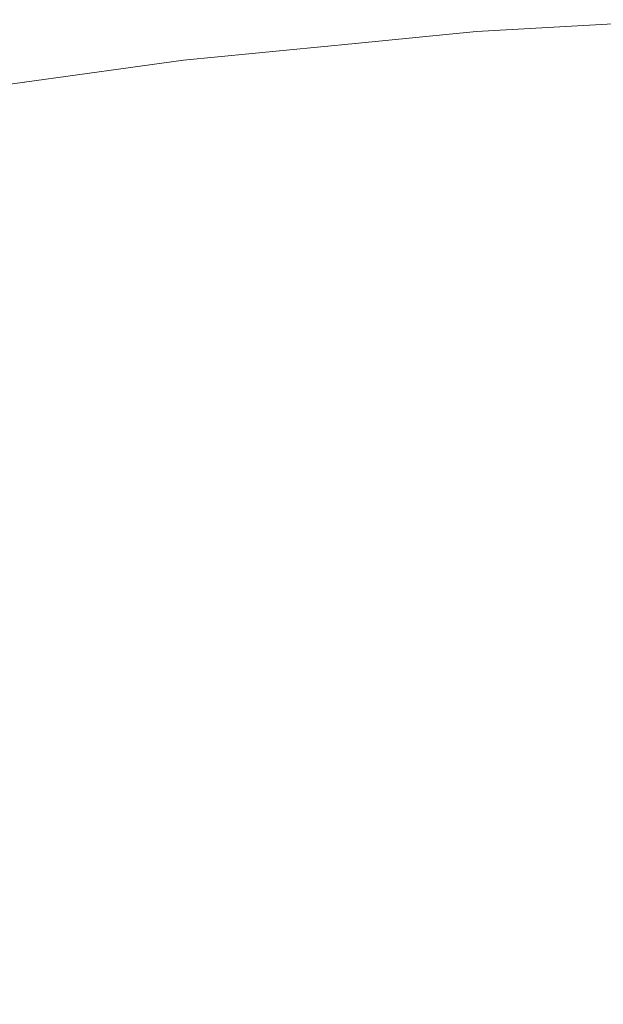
# Model space of a CAD drawing. Header units: centimetres. Extents: x -35.1 to 36.2, y 3.4 to 5.2.
# Tile 87 of 256: x -34.9777 to -34.9633, y 5.1755 to 5.2. Entities that reach past the tile are written whole.
import ezdxf

# ---------------------------------------------------------------- set-up
doc = ezdxf.new("R2010")
doc.units = ezdxf.units.CM
doc.header["$LTSCALE"] = 2.54
doc.layers.add('Lucido design-1', color=7, linetype='Continuous')

# ---------------------------------------------------------------- blocks, each defined once
blk = doc.blocks.new('Gruppo-4-1')
at = {"color": 7, "linetype": 'Continuous', "lineweight": 9}
for points, invisible_edges in [([(-34.965274, 5.199725, -1872.31239), (-34.961115, 5.199968, -1872.31239), (-34.961117, 5.199986, -1872.315514), (-34.966409, 5.199691, -1872.315514)], 11), ([(-34.961117, 5.199986, -1872.915514), (-34.966409, 5.199691, -1872.915514), (-34.966409, 5.199691, -1872.315514), (-34.961117, 5.199986, -1872.315514)], 10), ([(-34.965274, 5.199725, -1872.918638), (-34.966409, 5.199691, -1872.915514), (-34.961117, 5.199986, -1872.915514), (-34.961115, 5.199968, -1872.918638)], 13), ([(-34.965255, 5.199579, -1872.30927), (-34.961103, 5.199822, -1872.30927), (-34.961115, 5.199968, -1872.31239), (-34.965274, 5.199725, -1872.31239)], 15), ([(-34.961115, 5.199968, -1872.918638), (-34.961103, 5.199822, -1872.921758), (-34.965255, 5.199579, -1872.921758), (-34.965274, 5.199725, -1872.918638)], 15), ([(-34.965225, 5.199337, -1872.30616), (-34.961082, 5.199579, -1872.30616), (-34.961103, 5.199822, -1872.30927), (-34.965255, 5.199579, -1872.30927)], 15), ([(-34.965225, 5.199337, -1872.924868), (-34.965255, 5.199579, -1872.921758), (-34.961103, 5.199822, -1872.921758), (-34.961082, 5.199579, -1872.924868)], 15), ([(-34.966409, 5.199691, -1872.315514), (-34.969419, 5.199397, -1872.315514), (-34.969414, 5.199385, -1872.31239)], 10), ([(-34.969419, 5.199397, -1872.315514), (-34.966409, 5.199691, -1872.315514), (-34.966409, 5.199691, -1872.915514), (-34.969419, 5.199397, -1872.915514)], 10), ([(-34.969414, 5.199385, -1872.918638), (-34.969419, 5.199397, -1872.915514), (-34.966409, 5.199691, -1872.915514)], 9), ([(-34.969414, 5.199385, -1872.31239), (-34.965274, 5.199725, -1872.31239), (-34.966409, 5.199691, -1872.315514)], 11), ([(-34.965274, 5.199725, -1872.31239), (-34.969414, 5.199385, -1872.31239), (-34.96939, 5.19924, -1872.30927), (-34.965255, 5.199579, -1872.30927)], 15), ([(-34.966409, 5.199691, -1872.915514), (-34.965274, 5.199725, -1872.918638), (-34.969414, 5.199385, -1872.918638)], 11), ([(-34.965274, 5.199725, -1872.918638), (-34.965255, 5.199579, -1872.921758), (-34.96939, 5.19924, -1872.921758), (-34.969414, 5.199385, -1872.918638)], 15), ([(-34.965255, 5.199579, -1872.30927), (-34.96939, 5.19924, -1872.30927), (-34.96935, 5.198999, -1872.30616), (-34.965225, 5.199337, -1872.30616)], 15), ([(-34.96935, 5.198999, -1872.924868), (-34.96939, 5.19924, -1872.921758), (-34.965255, 5.199579, -1872.921758), (-34.965225, 5.199337, -1872.924868)], 15), ([(-34.965182, 5.198999, -1872.303063), (-34.961054, 5.19924, -1872.303063), (-34.961082, 5.199579, -1872.30616), (-34.965225, 5.199337, -1872.30616)], 15), ([(-34.961082, 5.199579, -1872.924868), (-34.961054, 5.19924, -1872.927965), (-34.965182, 5.198999, -1872.927965), (-34.965225, 5.199337, -1872.924868)], 15), ([(-34.969419, 5.199397, -1872.315514), (-34.973684, 5.198982, -1872.315514), (-34.973531, 5.19895, -1872.31239)], 10), ([(-34.969419, 5.199397, -1872.915514), (-34.973684, 5.198982, -1872.915514), (-34.973684, 5.198982, -1872.315514), (-34.969419, 5.199397, -1872.315514)], 10), ([(-34.973531, 5.19895, -1872.918638), (-34.973684, 5.198982, -1872.915514), (-34.969419, 5.199397, -1872.915514)], 9), ([(-34.973531, 5.19895, -1872.31239), (-34.969414, 5.199385, -1872.31239), (-34.969419, 5.199397, -1872.315514)], 11), ([(-34.969419, 5.199397, -1872.915514), (-34.969414, 5.199385, -1872.918638), (-34.973531, 5.19895, -1872.918638)], 11), ([(-34.973501, 5.198806, -1872.30927), (-34.96939, 5.19924, -1872.30927), (-34.969414, 5.199385, -1872.31239), (-34.973531, 5.19895, -1872.31239)], 15), ([(-34.969414, 5.199385, -1872.918638), (-34.96939, 5.19924, -1872.921758), (-34.973501, 5.198806, -1872.921758), (-34.973531, 5.19895, -1872.918638)], 15), ([(-34.965225, 5.199337, -1872.30616), (-34.96935, 5.198999, -1872.30616), (-34.969293, 5.198662, -1872.303063), (-34.965182, 5.198999, -1872.303063)], 15), ([(-34.965225, 5.199337, -1872.924868), (-34.965182, 5.198999, -1872.927965), (-34.969293, 5.198662, -1872.927965), (-34.96935, 5.198999, -1872.924868)], 15), ([(-34.97345, 5.198566, -1872.30616), (-34.96935, 5.198999, -1872.30616), (-34.96939, 5.19924, -1872.30927), (-34.973501, 5.198806, -1872.30927)], 15), ([(-34.97345, 5.198566, -1872.924868), (-34.973501, 5.198806, -1872.921758), (-34.96939, 5.19924, -1872.921758), (-34.96935, 5.198999, -1872.924868)], 15), ([(-34.965128, 5.198566, -1872.299984), (-34.961017, 5.198806, -1872.299984), (-34.961054, 5.19924, -1872.303063), (-34.965182, 5.198999, -1872.303063)], 15), ([(-34.965128, 5.198566, -1872.931044), (-34.965182, 5.198999, -1872.927965), (-34.961054, 5.19924, -1872.927965), (-34.961017, 5.198806, -1872.931044)], 15), ([(-34.973684, 5.198982, -1872.315514), (-34.977625, 5.198433, -1872.315514), (-34.977618, 5.198422, -1872.31239)], 10), ([(-34.977625, 5.198433, -1872.315514), (-34.973684, 5.198982, -1872.315514), (-34.973684, 5.198982, -1872.915514), (-34.977625, 5.198433, -1872.915514)], 10), ([(-34.977618, 5.198422, -1872.918638), (-34.977625, 5.198433, -1872.915514), (-34.973684, 5.198982, -1872.915514)], 9), ([(-34.977618, 5.198422, -1872.31239), (-34.973531, 5.19895, -1872.31239), (-34.973684, 5.198982, -1872.315514)], 11), ([(-34.973684, 5.198982, -1872.915514), (-34.973531, 5.19895, -1872.918638), (-34.977618, 5.198422, -1872.918638)], 11), ([(-34.973531, 5.19895, -1872.31239), (-34.977618, 5.198422, -1872.31239), (-34.977581, 5.198278, -1872.30927), (-34.973501, 5.198806, -1872.30927)], 15), ([(-34.973531, 5.19895, -1872.918638), (-34.973501, 5.198806, -1872.921758), (-34.977581, 5.198278, -1872.921758), (-34.977618, 5.198422, -1872.918638)], 15), ([(-34.97338, 5.19823, -1872.303063), (-34.969293, 5.198662, -1872.303063), (-34.96935, 5.198999, -1872.30616), (-34.97345, 5.198566, -1872.30616)], 15), ([(-34.96935, 5.198999, -1872.924868), (-34.969293, 5.198662, -1872.927965), (-34.97338, 5.19823, -1872.927965), (-34.97345, 5.198566, -1872.924868)], 15), ([(-34.965182, 5.198999, -1872.303063), (-34.969293, 5.198662, -1872.303063), (-34.969221, 5.19823, -1872.299984), (-34.965128, 5.198566, -1872.299984)], 15), ([(-34.969221, 5.19823, -1872.931044), (-34.969293, 5.198662, -1872.927965), (-34.965182, 5.198999, -1872.927965), (-34.965128, 5.198566, -1872.931044)], 15), ([(-34.973501, 5.198806, -1872.30927), (-34.977581, 5.198278, -1872.30927), (-34.977521, 5.198039, -1872.30616), (-34.97345, 5.198566, -1872.30616)], 15), ([(-34.977521, 5.198039, -1872.924868), (-34.977581, 5.198278, -1872.921758), (-34.973501, 5.198806, -1872.921758), (-34.97345, 5.198566, -1872.924868)], 15), ([(-34.973289, 5.1978, -1872.299984), (-34.969221, 5.19823, -1872.299984), (-34.969293, 5.198662, -1872.303063), (-34.97338, 5.19823, -1872.303063)], 15), ([(-34.973289, 5.1978, -1872.931044), (-34.97338, 5.19823, -1872.927965), (-34.969293, 5.198662, -1872.927965), (-34.969221, 5.19823, -1872.931044)], 15), ([(-34.965062, 5.198039, -1872.296927), (-34.960973, 5.198278, -1872.296927), (-34.961017, 5.198806, -1872.299984), (-34.965128, 5.198566, -1872.299984)], 15), ([(-34.961017, 5.198806, -1872.931044), (-34.960973, 5.198278, -1872.934101), (-34.965062, 5.198039, -1872.934101), (-34.965128, 5.198566, -1872.931044)], 15), ([(-34.981626, 5.197657, -1872.30927), (-34.977581, 5.198278, -1872.30927), (-34.977618, 5.198422, -1872.31239), (-34.981669, 5.1978, -1872.31239)], 15), ([(-34.980836, 5.197986, -1872.315514), (-34.981669, 5.1978, -1872.31239), (-34.977618, 5.198422, -1872.31239)], 11), ([(-34.977618, 5.198422, -1872.918638), (-34.981669, 5.1978, -1872.918638), (-34.980836, 5.197986, -1872.915514)], 11), ([(-34.977618, 5.198422, -1872.918638), (-34.977581, 5.198278, -1872.921758), (-34.981626, 5.197657, -1872.921758), (-34.981669, 5.1978, -1872.918638)], 15), ([(-34.977618, 5.198422, -1872.31239), (-34.977625, 5.198433, -1872.315514), (-34.980836, 5.197986, -1872.315514)], 9), ([(-34.977625, 5.198433, -1872.915514), (-34.980836, 5.197986, -1872.915514), (-34.980836, 5.197986, -1872.315514), (-34.977625, 5.198433, -1872.315514)], 10), ([(-34.980836, 5.197986, -1872.915514), (-34.977625, 5.198433, -1872.915514), (-34.977618, 5.198422, -1872.918638)], 10), ([(-34.97345, 5.198566, -1872.30616), (-34.977521, 5.198039, -1872.30616), (-34.977436, 5.197705, -1872.303063), (-34.97338, 5.19823, -1872.303063)], 15), ([(-34.97345, 5.198566, -1872.924868), (-34.97338, 5.19823, -1872.927965), (-34.977436, 5.197705, -1872.927965), (-34.977521, 5.198039, -1872.924868)], 15), ([(-34.965128, 5.198566, -1872.299984), (-34.969221, 5.19823, -1872.299984), (-34.969132, 5.197705, -1872.296927), (-34.965062, 5.198039, -1872.296927)], 15), ([(-34.965128, 5.198566, -1872.931044), (-34.965062, 5.198039, -1872.934101), (-34.969132, 5.197705, -1872.934101), (-34.969221, 5.19823, -1872.931044)], 15), ([(-34.981556, 5.19742, -1872.30616), (-34.977521, 5.198039, -1872.30616), (-34.977581, 5.198278, -1872.30927), (-34.981626, 5.197657, -1872.30927)], 15), ([(-34.981556, 5.19742, -1872.924868), (-34.981626, 5.197657, -1872.921758), (-34.977581, 5.198278, -1872.921758), (-34.977521, 5.198039, -1872.924868)], 15), ([(-34.97338, 5.19823, -1872.303063), (-34.977436, 5.197705, -1872.303063), (-34.977328, 5.197277, -1872.299984), (-34.973289, 5.1978, -1872.299984)], 15), ([(-34.977328, 5.197277, -1872.931044), (-34.977436, 5.197705, -1872.927965), (-34.97338, 5.19823, -1872.927965), (-34.973289, 5.1978, -1872.931044)], 15), ([(-34.973179, 5.197277, -1872.296927), (-34.969132, 5.197705, -1872.296927), (-34.969221, 5.19823, -1872.299984), (-34.973289, 5.1978, -1872.299984)], 15), ([(-34.969221, 5.19823, -1872.931044), (-34.969132, 5.197705, -1872.934101), (-34.973179, 5.197277, -1872.934101), (-34.973289, 5.1978, -1872.931044)], 15), ([(-34.964984, 5.19742, -1872.293898), (-34.960921, 5.197657, -1872.293898), (-34.960973, 5.198278, -1872.296927), (-34.965062, 5.198039, -1872.296927)], 15), ([(-34.964984, 5.19742, -1872.93713), (-34.965062, 5.198039, -1872.934101), (-34.960973, 5.198278, -1872.934101), (-34.960921, 5.197657, -1872.93713)], 15), ([(-34.981458, 5.197088, -1872.303063), (-34.977436, 5.197705, -1872.303063), (-34.977521, 5.198039, -1872.30616), (-34.981556, 5.19742, -1872.30616)], 15), ([(-34.977521, 5.198039, -1872.924868), (-34.977436, 5.197705, -1872.927965), (-34.981458, 5.197088, -1872.927965), (-34.981556, 5.19742, -1872.924868)], 15), ([(-34.965062, 5.198039, -1872.296927), (-34.969132, 5.197705, -1872.296927), (-34.969029, 5.197088, -1872.293898), (-34.964984, 5.19742, -1872.293898)], 15), ([(-34.969029, 5.197088, -1872.93713), (-34.969132, 5.197705, -1872.934101), (-34.965062, 5.198039, -1872.934101), (-34.964984, 5.19742, -1872.93713)], 15), ([(-34.981332, 5.196663, -1872.299984), (-34.977328, 5.197277, -1872.299984), (-34.977436, 5.197705, -1872.303063), (-34.981458, 5.197088, -1872.303063)], 15), ([(-34.981332, 5.196663, -1872.931044), (-34.981458, 5.197088, -1872.927965), (-34.977436, 5.197705, -1872.927965), (-34.977328, 5.197277, -1872.931044)], 15), ([(-34.973289, 5.1978, -1872.299984), (-34.977328, 5.197277, -1872.299984), (-34.977197, 5.196757, -1872.296927), (-34.973179, 5.197277, -1872.296927)], 15), ([(-34.973289, 5.1978, -1872.931044), (-34.973179, 5.197277, -1872.934101), (-34.977197, 5.196757, -1872.934101), (-34.977328, 5.197277, -1872.931044)], 15), ([(-34.97305, 5.196663, -1872.293898), (-34.969029, 5.197088, -1872.293898), (-34.969132, 5.197705, -1872.296927), (-34.973179, 5.197277, -1872.296927)], 15), ([(-34.97305, 5.196663, -1872.93713), (-34.973179, 5.197277, -1872.934101), (-34.969132, 5.197705, -1872.934101), (-34.969029, 5.197088, -1872.93713)], 15), ([(-34.964895, 5.19671, -1872.290899), (-34.960862, 5.196946, -1872.290899), (-34.960921, 5.197657, -1872.293898), (-34.964984, 5.19742, -1872.293898)], 15), ([(-34.960921, 5.197657, -1872.93713), (-34.960862, 5.196946, -1872.940129), (-34.964895, 5.19671, -1872.940129), (-34.964984, 5.19742, -1872.93713)], 15), ([(-34.964984, 5.19742, -1872.293898), (-34.969029, 5.197088, -1872.293898), (-34.96891, 5.196381, -1872.290899), (-34.964895, 5.19671, -1872.290899)], 15), ([(-34.964984, 5.19742, -1872.93713), (-34.964895, 5.19671, -1872.940129), (-34.96891, 5.196381, -1872.940129), (-34.969029, 5.197088, -1872.93713)], 15), ([(-34.981179, 5.196146, -1872.296927), (-34.977197, 5.196757, -1872.296927), (-34.977328, 5.197277, -1872.299984), (-34.981332, 5.196663, -1872.299984)], 15), ([(-34.977328, 5.197277, -1872.931044), (-34.977197, 5.196757, -1872.934101), (-34.981179, 5.196146, -1872.934101), (-34.981332, 5.196663, -1872.931044)], 15), ([(-34.973179, 5.197277, -1872.296927), (-34.977197, 5.196757, -1872.296927), (-34.977042, 5.196146, -1872.293898), (-34.97305, 5.196663, -1872.293898)], 15), ([(-34.977042, 5.196146, -1872.93713), (-34.977197, 5.196757, -1872.934101), (-34.973179, 5.197277, -1872.934101), (-34.97305, 5.196663, -1872.93713)], 15), ([(-34.972902, 5.195959, -1872.290899), (-34.96891, 5.196381, -1872.290899), (-34.969029, 5.197088, -1872.293898), (-34.97305, 5.196663, -1872.293898)], 15), ([(-34.969029, 5.197088, -1872.93713), (-34.96891, 5.196381, -1872.940129), (-34.972902, 5.195959, -1872.940129), (-34.97305, 5.196663, -1872.93713)], 15), ([(-34.964795, 5.195912, -1872.287934), (-34.960795, 5.196146, -1872.287934), (-34.960862, 5.196946, -1872.290899), (-34.964895, 5.19671, -1872.290899)], 15), ([(-34.964795, 5.195912, -1872.943094), (-34.964895, 5.19671, -1872.940129), (-34.960862, 5.196946, -1872.940129), (-34.960795, 5.196146, -1872.943094)], 15), ([(-34.980999, 5.195539, -1872.293898), (-34.977042, 5.196146, -1872.293898), (-34.977197, 5.196757, -1872.296927), (-34.981179, 5.196146, -1872.296927)], 15), ([(-34.980999, 5.195539, -1872.93713), (-34.981179, 5.196146, -1872.934101), (-34.977197, 5.196757, -1872.934101), (-34.977042, 5.196146, -1872.93713)], 15), ([(-34.97305, 5.196663, -1872.293898), (-34.977042, 5.196146, -1872.293898), (-34.976865, 5.195446, -1872.290899), (-34.972902, 5.195959, -1872.290899)], 15), ([(-34.97305, 5.196663, -1872.93713), (-34.972902, 5.195959, -1872.940129), (-34.976865, 5.195446, -1872.940129), (-34.977042, 5.196146, -1872.93713)], 15), ([(-34.964895, 5.19671, -1872.290899), (-34.96891, 5.196381, -1872.290899), (-34.968777, 5.195586, -1872.287934), (-34.964795, 5.195912, -1872.287934)], 15), ([(-34.968777, 5.195586, -1872.943094), (-34.96891, 5.196381, -1872.940129), (-34.964895, 5.19671, -1872.940129), (-34.964795, 5.195912, -1872.943094)], 15), ([(-34.972735, 5.195167, -1872.287934), (-34.968777, 5.195586, -1872.287934), (-34.96891, 5.196381, -1872.290899), (-34.972902, 5.195959, -1872.290899)], 15), ([(-34.972735, 5.195167, -1872.943094), (-34.972902, 5.195959, -1872.940129), (-34.96891, 5.196381, -1872.940129), (-34.968777, 5.195586, -1872.943094)], 15), ([(-34.980793, 5.194844, -1872.290899), (-34.976865, 5.195446, -1872.290899), (-34.977042, 5.196146, -1872.293898), (-34.980999, 5.195539, -1872.293898)], 15), ([(-34.977042, 5.196146, -1872.93713), (-34.976865, 5.195446, -1872.940129), (-34.980793, 5.194844, -1872.940129), (-34.980999, 5.195539, -1872.93713)], 15), ([(-34.964683, 5.195028, -1872.285009), (-34.960721, 5.19526, -1872.285009), (-34.960795, 5.196146, -1872.287934), (-34.964795, 5.195912, -1872.287934)], 15), ([(-34.960795, 5.196146, -1872.943094), (-34.960721, 5.19526, -1872.946019), (-34.964683, 5.195028, -1872.946019), (-34.964795, 5.195912, -1872.943094)], 15), ([(-34.972902, 5.195959, -1872.290899), (-34.976865, 5.195446, -1872.290899), (-34.976666, 5.194659, -1872.287934), (-34.972735, 5.195167, -1872.287934)], 15), ([(-34.976666, 5.194659, -1872.943094), (-34.976865, 5.195446, -1872.940129), (-34.972902, 5.195959, -1872.940129), (-34.972735, 5.195167, -1872.943094)], 15), ([(-34.964795, 5.195912, -1872.287934), (-34.968777, 5.195586, -1872.287934), (-34.968629, 5.194704, -1872.285009), (-34.964683, 5.195028, -1872.285009)], 15), ([(-34.964795, 5.195912, -1872.943094), (-34.964683, 5.195028, -1872.946019), (-34.968629, 5.194704, -1872.946019), (-34.968777, 5.195586, -1872.943094)], 15), ([(-34.980561, 5.194061, -1872.287934), (-34.976666, 5.194659, -1872.287934), (-34.976865, 5.195446, -1872.290899), (-34.980793, 5.194844, -1872.290899)], 15), ([(-34.980561, 5.194061, -1872.943094), (-34.980793, 5.194844, -1872.940129), (-34.976865, 5.195446, -1872.940129), (-34.976666, 5.194659, -1872.943094)], 15), ([(-34.972551, 5.19429, -1872.285009), (-34.968629, 5.194704, -1872.285009), (-34.968777, 5.195586, -1872.287934), (-34.972735, 5.195167, -1872.287934)], 15), ([(-34.968777, 5.195586, -1872.943094), (-34.968629, 5.194704, -1872.946019), (-34.972551, 5.19429, -1872.946019), (-34.972735, 5.195167, -1872.943094)], 15), ([(-34.972735, 5.195167, -1872.287934), (-34.976666, 5.194659, -1872.287934), (-34.976445, 5.193786, -1872.285009), (-34.972551, 5.19429, -1872.285009)], 15), ([(-34.972735, 5.195167, -1872.943094), (-34.972551, 5.19429, -1872.946019), (-34.976445, 5.193786, -1872.946019), (-34.976666, 5.194659, -1872.943094)], 15), ([(-34.964562, 5.19406, -1872.282125), (-34.960639, 5.194289, -1872.282125), (-34.960721, 5.19526, -1872.285009), (-34.964683, 5.195028, -1872.285009)], 15), ([(-34.964562, 5.19406, -1872.948903), (-34.964683, 5.195028, -1872.946019), (-34.960721, 5.19526, -1872.946019), (-34.960639, 5.194289, -1872.948903)], 15), ([(-34.964683, 5.195028, -1872.285009), (-34.968629, 5.194704, -1872.285009), (-34.968467, 5.19374, -1872.282125), (-34.964562, 5.19406, -1872.282125)], 15), ([(-34.968467, 5.19374, -1872.948903), (-34.968629, 5.194704, -1872.946019), (-34.964683, 5.195028, -1872.946019), (-34.964562, 5.19406, -1872.948903)], 15), ([(-34.980304, 5.193194, -1872.285009), (-34.976445, 5.193786, -1872.285009), (-34.976666, 5.194659, -1872.287934), (-34.980561, 5.194061, -1872.287934)], 15), ([(-34.976666, 5.194659, -1872.943094), (-34.976445, 5.193786, -1872.946019), (-34.980304, 5.193194, -1872.946019), (-34.980561, 5.194061, -1872.943094)], 15), ([(-34.972349, 5.19333, -1872.282125), (-34.968467, 5.19374, -1872.282125), (-34.968629, 5.194704, -1872.285009), (-34.972551, 5.19429, -1872.285009)], 15), ([(-34.972349, 5.19333, -1872.948903), (-34.972551, 5.19429, -1872.946019), (-34.968629, 5.194704, -1872.946019), (-34.968467, 5.19374, -1872.948903)], 15), ([(-34.972551, 5.19429, -1872.285009), (-34.976445, 5.193786, -1872.285009), (-34.976203, 5.192831, -1872.282125), (-34.972349, 5.19333, -1872.282125)], 15), ([(-34.976203, 5.192831, -1872.948903), (-34.976445, 5.193786, -1872.946019), (-34.972551, 5.19429, -1872.946019), (-34.972349, 5.19333, -1872.948903)], 15), ([(-34.96443, 5.193011, -1872.279288), (-34.960551, 5.193238, -1872.279288), (-34.960639, 5.194289, -1872.282125), (-34.964562, 5.19406, -1872.282125)], 15), ([(-34.960639, 5.194289, -1872.948903), (-34.960551, 5.193238, -1872.95174), (-34.96443, 5.193011, -1872.95174), (-34.964562, 5.19406, -1872.948903)], 15), ([(-34.964562, 5.19406, -1872.282125), (-34.968467, 5.19374, -1872.282125), (-34.968291, 5.192694, -1872.279288), (-34.96443, 5.193011, -1872.279288)], 15), ([(-34.964562, 5.19406, -1872.948903), (-34.96443, 5.193011, -1872.95174), (-34.968291, 5.192694, -1872.95174), (-34.968467, 5.19374, -1872.948903)], 15), ([(-34.980023, 5.192245, -1872.282125), (-34.976203, 5.192831, -1872.282125), (-34.976445, 5.193786, -1872.285009), (-34.980304, 5.193194, -1872.285009)], 15), ([(-34.980023, 5.192245, -1872.948903), (-34.980304, 5.193194, -1872.946019), (-34.976445, 5.193786, -1872.946019), (-34.976203, 5.192831, -1872.948903)], 15), ([(-34.97213, 5.192289, -1872.279288), (-34.968291, 5.192694, -1872.279288), (-34.968467, 5.19374, -1872.282125), (-34.972349, 5.19333, -1872.282125)], 15), ([(-34.968467, 5.19374, -1872.948903), (-34.968291, 5.192694, -1872.95174), (-34.97213, 5.192289, -1872.95174), (-34.972349, 5.19333, -1872.948903)], 15), ([(-34.972349, 5.19333, -1872.282125), (-34.976203, 5.192831, -1872.282125), (-34.975941, 5.191795, -1872.279288), (-34.97213, 5.192289, -1872.279288)], 15), ([(-34.972349, 5.19333, -1872.948903), (-34.97213, 5.192289, -1872.95174), (-34.975941, 5.191795, -1872.95174), (-34.976203, 5.192831, -1872.948903)], 15), ([(-34.964288, 5.191883, -1872.276499), (-34.960457, 5.192107, -1872.276499), (-34.960551, 5.193238, -1872.279288), (-34.96443, 5.193011, -1872.279288)], 15), ([(-34.96443, 5.193011, -1872.95174), (-34.960551, 5.193238, -1872.95174), (-34.960457, 5.192107, -1872.954529), (-34.964288, 5.191883, -1872.954529)], 15), ([(-34.96443, 5.193011, -1872.279288), (-34.968291, 5.192694, -1872.279288), (-34.968103, 5.19157, -1872.276499), (-34.964288, 5.191883, -1872.276499)], 15), ([(-34.964288, 5.191883, -1872.954529), (-34.968103, 5.19157, -1872.954529), (-34.968291, 5.192694, -1872.95174), (-34.96443, 5.193011, -1872.95174)], 15), ([(-34.979719, 5.191216, -1872.279288), (-34.975941, 5.191795, -1872.279288), (-34.976203, 5.192831, -1872.282125), (-34.980023, 5.192245, -1872.282125)], 15), ([(-34.976203, 5.192831, -1872.948903), (-34.975941, 5.191795, -1872.95174), (-34.979719, 5.191216, -1872.95174), (-34.980023, 5.192245, -1872.948903)], 15), ([(-34.971895, 5.19117, -1872.276499), (-34.968103, 5.19157, -1872.276499), (-34.968291, 5.192694, -1872.279288), (-34.97213, 5.192289, -1872.279288)], 15), ([(-34.971895, 5.19117, -1872.954529), (-34.97213, 5.192289, -1872.95174), (-34.968291, 5.192694, -1872.95174), (-34.968103, 5.19157, -1872.954529)], 15), ([(-34.97213, 5.192289, -1872.279288), (-34.975941, 5.191795, -1872.279288), (-34.975659, 5.190683, -1872.276499), (-34.971895, 5.19117, -1872.276499)], 15), ([(-34.975659, 5.190683, -1872.954529), (-34.975941, 5.191795, -1872.95174), (-34.97213, 5.192289, -1872.95174), (-34.971895, 5.19117, -1872.954529)], 15), ([(-34.964137, 5.19068, -1872.273762), (-34.960356, 5.190901, -1872.273762), (-34.960457, 5.192107, -1872.276499), (-34.964288, 5.191883, -1872.276499)], 15), ([(-34.964288, 5.191883, -1872.954529), (-34.960457, 5.192107, -1872.954529), (-34.960356, 5.190901, -1872.957266), (-34.964137, 5.19068, -1872.957266)], 15), ([(-34.979391, 5.19011, -1872.276499), (-34.975659, 5.190683, -1872.276499), (-34.975941, 5.191795, -1872.279288), (-34.979719, 5.191216, -1872.279288)], 15), ([(-34.979391, 5.19011, -1872.954529), (-34.979719, 5.191216, -1872.95174), (-34.975941, 5.191795, -1872.95174), (-34.975659, 5.190683, -1872.954529)], 15), ([(-34.964288, 5.191883, -1872.276499), (-34.968103, 5.19157, -1872.276499), (-34.967901, 5.190372, -1872.273762), (-34.964137, 5.19068, -1872.273762)], 15), ([(-34.964137, 5.19068, -1872.957266), (-34.967901, 5.190372, -1872.957266), (-34.968103, 5.19157, -1872.954529), (-34.964288, 5.191883, -1872.954529)], 15), ([(-34.971644, 5.189976, -1872.273762), (-34.967901, 5.190372, -1872.273762), (-34.968103, 5.19157, -1872.276499), (-34.971895, 5.19117, -1872.276499)], 15), ([(-34.968103, 5.19157, -1872.954529), (-34.967901, 5.190372, -1872.957266), (-34.971644, 5.189976, -1872.957266), (-34.971895, 5.19117, -1872.954529)], 15), ([(-34.971895, 5.19117, -1872.276499), (-34.975659, 5.190683, -1872.276499), (-34.975359, 5.189495, -1872.273762), (-34.971644, 5.189976, -1872.273762)], 15), ([(-34.971895, 5.19117, -1872.954529), (-34.971644, 5.189976, -1872.957266), (-34.975359, 5.189495, -1872.957266), (-34.975659, 5.190683, -1872.954529)], 15), ([(-34.963977, 5.189405, -1872.27108), (-34.960249, 5.189623, -1872.27108), (-34.960356, 5.190901, -1872.273762), (-34.964137, 5.19068, -1872.273762)], 15), ([(-34.964137, 5.19068, -1872.957266), (-34.960356, 5.190901, -1872.957266), (-34.960249, 5.189623, -1872.959948), (-34.963977, 5.189405, -1872.959948)], 15), ([(-34.979042, 5.18893, -1872.273762), (-34.975359, 5.189495, -1872.273762), (-34.975659, 5.190683, -1872.276499), (-34.979391, 5.19011, -1872.276499)], 15), ([(-34.975659, 5.190683, -1872.954529), (-34.975359, 5.189495, -1872.957266), (-34.979042, 5.18893, -1872.957266), (-34.979391, 5.19011, -1872.954529)], 15), ([(-34.964137, 5.19068, -1872.273762), (-34.967901, 5.190372, -1872.273762), (-34.967688, 5.189101, -1872.27108), (-34.963977, 5.189405, -1872.27108)], 15), ([(-34.963977, 5.189405, -1872.959948), (-34.967688, 5.189101, -1872.959948), (-34.967901, 5.190372, -1872.957266), (-34.964137, 5.19068, -1872.957266)], 15), ([(-34.971378, 5.188711, -1872.27108), (-34.967688, 5.189101, -1872.27108), (-34.967901, 5.190372, -1872.273762), (-34.971644, 5.189976, -1872.273762)], 15), ([(-34.971644, 5.189976, -1872.957266), (-34.967901, 5.190372, -1872.957266), (-34.967688, 5.189101, -1872.959948), (-34.971378, 5.188711, -1872.959948)], 15), ([(-34.971644, 5.189976, -1872.273762), (-34.975359, 5.189495, -1872.273762), (-34.97504, 5.188237, -1872.27108), (-34.971378, 5.188711, -1872.27108)], 15), ([(-34.971378, 5.188711, -1872.959948), (-34.97504, 5.188237, -1872.959948), (-34.975359, 5.189495, -1872.957266), (-34.971644, 5.189976, -1872.957266)], 15), ([(-34.963808, 5.18806, -1872.268455), (-34.960136, 5.188275, -1872.268455), (-34.960249, 5.189623, -1872.27108), (-34.963977, 5.189405, -1872.27108)], 15), ([(-34.963977, 5.189405, -1872.959948), (-34.960249, 5.189623, -1872.959948), (-34.960136, 5.188275, -1872.962573), (-34.963808, 5.18806, -1872.962573)], 15), ([(-34.978671, 5.18768, -1872.27108), (-34.97504, 5.188237, -1872.27108), (-34.975359, 5.189495, -1872.273762), (-34.979042, 5.18893, -1872.273762)], 15), ([(-34.979042, 5.18893, -1872.957266), (-34.975359, 5.189495, -1872.957266), (-34.97504, 5.188237, -1872.959948), (-34.978671, 5.18768, -1872.959948)], 15), ([(-34.963977, 5.189405, -1872.27108), (-34.967688, 5.189101, -1872.27108), (-34.967463, 5.187761, -1872.268455), (-34.963808, 5.18806, -1872.268455)], 15), ([(-34.963808, 5.18806, -1872.962573), (-34.967463, 5.187761, -1872.962573), (-34.967688, 5.189101, -1872.959948), (-34.963977, 5.189405, -1872.959948)], 15), ([(-34.971097, 5.187377, -1872.268455), (-34.967463, 5.187761, -1872.268455), (-34.967688, 5.189101, -1872.27108), (-34.971378, 5.188711, -1872.27108)], 15), ([(-34.971378, 5.188711, -1872.959948), (-34.967688, 5.189101, -1872.959948), (-34.967463, 5.187761, -1872.962573), (-34.971097, 5.187377, -1872.962573)], 15), ([(-34.971378, 5.188711, -1872.27108), (-34.97504, 5.188237, -1872.27108), (-34.974705, 5.18691, -1872.268455), (-34.971097, 5.187377, -1872.268455)], 15), ([(-34.971097, 5.187377, -1872.962573), (-34.974705, 5.18691, -1872.962573), (-34.97504, 5.188237, -1872.959948), (-34.971378, 5.188711, -1872.959948)], 15), ([(-34.978281, 5.186361, -1872.268455), (-34.974705, 5.18691, -1872.268455), (-34.97504, 5.188237, -1872.27108), (-34.978671, 5.18768, -1872.27108)], 15), ([(-34.978671, 5.18768, -1872.959948), (-34.97504, 5.188237, -1872.959948), (-34.974705, 5.18691, -1872.962573), (-34.978281, 5.186361, -1872.962573)], 15), ([(-34.963808, 5.18806, -1872.268455), (-34.967463, 5.187761, -1872.268455), (-34.967227, 5.186355, -1872.26589), (-34.96363, 5.18665, -1872.26589)], 15), ([(-34.96363, 5.18665, -1872.965138), (-34.967227, 5.186355, -1872.965138), (-34.967463, 5.187761, -1872.962573), (-34.963808, 5.18806, -1872.962573)], 15), ([(-34.96363, 5.18665, -1872.26589), (-34.960018, 5.186861, -1872.26589), (-34.960136, 5.188275, -1872.268455), (-34.963808, 5.18806, -1872.268455)], 15), ([(-34.963808, 5.18806, -1872.962573), (-34.960136, 5.188275, -1872.962573), (-34.960018, 5.186861, -1872.965138), (-34.96363, 5.18665, -1872.965138)], 15), ([(-34.970803, 5.185977, -1872.26589), (-34.967227, 5.186355, -1872.26589), (-34.967463, 5.187761, -1872.268455), (-34.971097, 5.187377, -1872.268455)], 15), ([(-34.971097, 5.187377, -1872.962573), (-34.967463, 5.187761, -1872.962573), (-34.967227, 5.186355, -1872.965138), (-34.970803, 5.185977, -1872.965138)], 15), ([(-34.971097, 5.187377, -1872.268455), (-34.974705, 5.18691, -1872.268455), (-34.974352, 5.185518, -1872.26589), (-34.970803, 5.185977, -1872.26589)], 15), ([(-34.970803, 5.185977, -1872.965138), (-34.974352, 5.185518, -1872.965138), (-34.974705, 5.18691, -1872.962573), (-34.971097, 5.187377, -1872.962573)], 15), ([(-34.977871, 5.184978, -1872.26589), (-34.974352, 5.185518, -1872.26589), (-34.974705, 5.18691, -1872.268455), (-34.978281, 5.186361, -1872.268455)], 15), ([(-34.978281, 5.186361, -1872.962573), (-34.974705, 5.18691, -1872.962573), (-34.974352, 5.185518, -1872.965138), (-34.977871, 5.184978, -1872.965138)], 15), ([(-34.963445, 5.185177, -1872.263387), (-34.959894, 5.185385, -1872.263387), (-34.960018, 5.186861, -1872.26589), (-34.96363, 5.18665, -1872.26589)], 15), ([(-34.96363, 5.18665, -1872.965138), (-34.960018, 5.186861, -1872.965138), (-34.959894, 5.185385, -1872.967641), (-34.963445, 5.185177, -1872.967641)], 15), ([(-34.96363, 5.18665, -1872.26589), (-34.967227, 5.186355, -1872.26589), (-34.966981, 5.184887, -1872.263387), (-34.963445, 5.185177, -1872.263387)], 15), ([(-34.963445, 5.185177, -1872.967641), (-34.966981, 5.184887, -1872.967641), (-34.967227, 5.186355, -1872.965138), (-34.96363, 5.18665, -1872.965138)], 15), ([(-34.970495, 5.184516, -1872.263387), (-34.966981, 5.184887, -1872.263387), (-34.967227, 5.186355, -1872.26589), (-34.970803, 5.185977, -1872.26589)], 15), ([(-34.970803, 5.185977, -1872.965138), (-34.967227, 5.186355, -1872.965138), (-34.966981, 5.184887, -1872.967641), (-34.970495, 5.184516, -1872.967641)], 15), ([(-34.970803, 5.185977, -1872.26589), (-34.974352, 5.185518, -1872.26589), (-34.973985, 5.184064, -1872.263387), (-34.970495, 5.184516, -1872.263387)], 15), ([(-34.970495, 5.184516, -1872.967641), (-34.973985, 5.184064, -1872.967641), (-34.974352, 5.185518, -1872.965138), (-34.970803, 5.185977, -1872.965138)], 15), ([(-34.977443, 5.183534, -1872.263387), (-34.973985, 5.184064, -1872.263387), (-34.974352, 5.185518, -1872.26589), (-34.977871, 5.184978, -1872.26589)], 15), ([(-34.977871, 5.184978, -1872.965138), (-34.974352, 5.185518, -1872.965138), (-34.973985, 5.184064, -1872.967641), (-34.977443, 5.183534, -1872.967641)], 15), ([(-34.963253, 5.183645, -1872.260948), (-34.959766, 5.183849, -1872.260948), (-34.959894, 5.185385, -1872.263387), (-34.963445, 5.185177, -1872.263387)], 15), ([(-34.963445, 5.185177, -1872.967641), (-34.959894, 5.185385, -1872.967641), (-34.959766, 5.183849, -1872.97008), (-34.963253, 5.183645, -1872.97008)], 15), ([(-34.963445, 5.185177, -1872.263387), (-34.966981, 5.184887, -1872.263387), (-34.966724, 5.183361, -1872.260948), (-34.963253, 5.183645, -1872.260948)], 15), ([(-34.963253, 5.183645, -1872.97008), (-34.966724, 5.183361, -1872.97008), (-34.966981, 5.184887, -1872.967641), (-34.963445, 5.185177, -1872.967641)], 15), ([(-34.977871, 5.184978, -1872.26589), (-34.981354, 5.184359, -1872.26589), (-34.980867, 5.182926, -1872.263387), (-34.977443, 5.183534, -1872.263387)], 15), ([(-34.977443, 5.183534, -1872.967641), (-34.980867, 5.182926, -1872.967641), (-34.981354, 5.184359, -1872.965138), (-34.977871, 5.184978, -1872.965138)], 15), ([(-34.970176, 5.182996, -1872.260948), (-34.966724, 5.183361, -1872.260948), (-34.966981, 5.184887, -1872.263387), (-34.970495, 5.184516, -1872.263387)], 15), ([(-34.970495, 5.184516, -1872.967641), (-34.966981, 5.184887, -1872.967641), (-34.966724, 5.183361, -1872.97008), (-34.970176, 5.182996, -1872.97008)], 15), ([(-34.970495, 5.184516, -1872.263387), (-34.973985, 5.184064, -1872.263387), (-34.973602, 5.182553, -1872.260948), (-34.970176, 5.182996, -1872.260948)], 15), ([(-34.970176, 5.182996, -1872.97008), (-34.973602, 5.182553, -1872.97008), (-34.973985, 5.184064, -1872.967641), (-34.970495, 5.184516, -1872.967641)], 15), ([(-34.976999, 5.182031, -1872.260948), (-34.973602, 5.182553, -1872.260948), (-34.973985, 5.184064, -1872.263387), (-34.977443, 5.183534, -1872.263387)], 15), ([(-34.977443, 5.183534, -1872.967641), (-34.973985, 5.184064, -1872.967641), (-34.973602, 5.182553, -1872.97008), (-34.976999, 5.182031, -1872.97008)], 15), ([(-34.977443, 5.183534, -1872.263387), (-34.980867, 5.182926, -1872.263387), (-34.98036, 5.181434, -1872.260948), (-34.976999, 5.182031, -1872.260948)], 15), ([(-34.976999, 5.182031, -1872.97008), (-34.98036, 5.181434, -1872.97008), (-34.980867, 5.182926, -1872.967641), (-34.977443, 5.183534, -1872.967641)], 15), ([(-34.963253, 5.183645, -1872.260948), (-34.966724, 5.183361, -1872.260948), (-34.966459, 5.181779, -1872.258575), (-34.963053, 5.182058, -1872.258575)], 15), ([(-34.963053, 5.182058, -1872.972454), (-34.966459, 5.181779, -1872.972454), (-34.966724, 5.183361, -1872.97008), (-34.963253, 5.183645, -1872.97008)], 15), ([(-34.969845, 5.181421, -1872.258575), (-34.966459, 5.181779, -1872.258575), (-34.966724, 5.183361, -1872.260948), (-34.970176, 5.182996, -1872.260948)], 15), ([(-34.970176, 5.182996, -1872.97008), (-34.966724, 5.183361, -1872.97008), (-34.966459, 5.181779, -1872.972454), (-34.969845, 5.181421, -1872.972454)], 15), ([(-34.970176, 5.182996, -1872.260948), (-34.973602, 5.182553, -1872.260948), (-34.973206, 5.180986, -1872.258575), (-34.969845, 5.181421, -1872.258575)], 15), ([(-34.969845, 5.181421, -1872.972454), (-34.973206, 5.180986, -1872.972454), (-34.973602, 5.182553, -1872.97008), (-34.970176, 5.182996, -1872.97008)], 15), ([(-34.976538, 5.180475, -1872.258575), (-34.973206, 5.180986, -1872.258575), (-34.973602, 5.182553, -1872.260948), (-34.976999, 5.182031, -1872.260948)], 15), ([(-34.976999, 5.182031, -1872.97008), (-34.973602, 5.182553, -1872.97008), (-34.973206, 5.180986, -1872.972454), (-34.976538, 5.180475, -1872.972454)], 15), ([(-34.976999, 5.182031, -1872.260948), (-34.98036, 5.181434, -1872.260948), (-34.979835, 5.179889, -1872.258575), (-34.976538, 5.180475, -1872.258575)], 15), ([(-34.976538, 5.180475, -1872.972454), (-34.979835, 5.179889, -1872.972454), (-34.98036, 5.181434, -1872.97008), (-34.976999, 5.182031, -1872.97008)], 15), ([(-34.963053, 5.182058, -1872.258575), (-34.966459, 5.181779, -1872.258575), (-34.966185, 5.180145, -1872.256268), (-34.962847, 5.180419, -1872.256268)], 15), ([(-34.962847, 5.180419, -1872.97476), (-34.966185, 5.180145, -1872.97476), (-34.966459, 5.181779, -1872.972454), (-34.963053, 5.182058, -1872.972454)], 15), ([(-34.969503, 5.179794, -1872.256268), (-34.966185, 5.180145, -1872.256268), (-34.966459, 5.181779, -1872.258575), (-34.969845, 5.181421, -1872.258575)], 15), ([(-34.969845, 5.181421, -1872.972454), (-34.966459, 5.181779, -1872.972454), (-34.966185, 5.180145, -1872.97476), (-34.969503, 5.179794, -1872.97476)], 15), ([(-34.969845, 5.181421, -1872.258575), (-34.973206, 5.180986, -1872.258575), (-34.972796, 5.179368, -1872.256268), (-34.969503, 5.179794, -1872.256268)], 15), ([(-34.969503, 5.179794, -1872.97476), (-34.972796, 5.179368, -1872.97476), (-34.973206, 5.180986, -1872.972454), (-34.969845, 5.181421, -1872.972454)], 15), ([(-34.976061, 5.178867, -1872.256268), (-34.972796, 5.179368, -1872.256268), (-34.973206, 5.180986, -1872.258575), (-34.976538, 5.180475, -1872.258575)], 15), ([(-34.976538, 5.180475, -1872.972454), (-34.973206, 5.180986, -1872.972454), (-34.972796, 5.179368, -1872.97476), (-34.976061, 5.178867, -1872.97476)], 15), ([(-34.976538, 5.180475, -1872.258575), (-34.979835, 5.179889, -1872.258575), (-34.979293, 5.178293, -1872.256268), (-34.976061, 5.178867, -1872.256268)], 15), ([(-34.976061, 5.178867, -1872.97476), (-34.979293, 5.178293, -1872.97476), (-34.979835, 5.179889, -1872.972454), (-34.976538, 5.180475, -1872.972454)], 15), ([(-34.962847, 5.180419, -1872.256268), (-34.966185, 5.180145, -1872.256268), (-34.965902, 5.178463, -1872.254029), (-34.962635, 5.178731, -1872.254029)], 15), ([(-34.962635, 5.178731, -1872.976999), (-34.965902, 5.178463, -1872.976999), (-34.966185, 5.180145, -1872.97476), (-34.962847, 5.180419, -1872.97476)], 15), ([(-34.96915, 5.17812, -1872.254029), (-34.965902, 5.178463, -1872.254029), (-34.966185, 5.180145, -1872.256268), (-34.969503, 5.179794, -1872.256268)], 15), ([(-34.969503, 5.179794, -1872.97476), (-34.966185, 5.180145, -1872.97476), (-34.965902, 5.178463, -1872.976999), (-34.96915, 5.17812, -1872.976999)], 15), ([(-34.969503, 5.179794, -1872.256268), (-34.972796, 5.179368, -1872.256268), (-34.972375, 5.177702, -1872.254029), (-34.96915, 5.17812, -1872.254029)], 15), ([(-34.96915, 5.17812, -1872.976999), (-34.972375, 5.177702, -1872.976999), (-34.972796, 5.179368, -1872.97476), (-34.969503, 5.179794, -1872.97476)], 15), ([(-34.975571, 5.177212, -1872.254029), (-34.972375, 5.177702, -1872.254029), (-34.972796, 5.179368, -1872.256268), (-34.976061, 5.178867, -1872.256268)], 15), ([(-34.976061, 5.178867, -1872.97476), (-34.972796, 5.179368, -1872.97476), (-34.972375, 5.177702, -1872.976999), (-34.975571, 5.177212, -1872.976999)], 15), ([(-34.976061, 5.178867, -1872.256268), (-34.979293, 5.178293, -1872.256268), (-34.978735, 5.17665, -1872.254029), (-34.975571, 5.177212, -1872.254029)], 15), ([(-34.975571, 5.177212, -1872.976999), (-34.978735, 5.17665, -1872.976999), (-34.979293, 5.178293, -1872.97476), (-34.976061, 5.178867, -1872.97476)], 15), ([(-34.962635, 5.178731, -1872.254029), (-34.965902, 5.178463, -1872.254029), (-34.965612, 5.176736, -1872.25186), (-34.962417, 5.176998, -1872.25186)], 15), ([(-34.962417, 5.176998, -1872.979168), (-34.965612, 5.176736, -1872.979168), (-34.965902, 5.178463, -1872.976999), (-34.962635, 5.178731, -1872.976999)], 15), ([(-34.968789, 5.176401, -1872.25186), (-34.965612, 5.176736, -1872.25186), (-34.965902, 5.178463, -1872.254029), (-34.96915, 5.17812, -1872.254029)], 15), ([(-34.96915, 5.17812, -1872.976999), (-34.965902, 5.178463, -1872.976999), (-34.965612, 5.176736, -1872.979168), (-34.968789, 5.176401, -1872.979168)], 15), ([(-34.96915, 5.17812, -1872.254029), (-34.972375, 5.177702, -1872.254029), (-34.971942, 5.175992, -1872.25186), (-34.968789, 5.176401, -1872.25186)], 15), ([(-34.968789, 5.176401, -1872.979168), (-34.971942, 5.175992, -1872.979168), (-34.972375, 5.177702, -1872.976999), (-34.96915, 5.17812, -1872.976999)], 15), ([(-34.975068, 5.175513, -1872.25186), (-34.971942, 5.175992, -1872.25186), (-34.972375, 5.177702, -1872.254029), (-34.975571, 5.177212, -1872.254029)], 15), ([(-34.975571, 5.177212, -1872.976999), (-34.972375, 5.177702, -1872.976999), (-34.971942, 5.175992, -1872.979168), (-34.975068, 5.175513, -1872.979168)], 15), ([(-34.975571, 5.177212, -1872.254029), (-34.978735, 5.17665, -1872.254029), (-34.978162, 5.174963, -1872.25186), (-34.975068, 5.175513, -1872.25186)], 15), ([(-34.975068, 5.175513, -1872.979168), (-34.978162, 5.174963, -1872.979168), (-34.978735, 5.17665, -1872.976999), (-34.975571, 5.177212, -1872.976999)], 15), ([(-34.962417, 5.176998, -1872.25186), (-34.965612, 5.176736, -1872.25186), (-34.965316, 5.174968, -1872.249761), (-34.962194, 5.175224, -1872.249761)], 15), ([(-34.962194, 5.175224, -1872.981267), (-34.965316, 5.174968, -1872.981267), (-34.965612, 5.176736, -1872.979168), (-34.962417, 5.176998, -1872.979168)], 15), ([(-34.968419, 5.17464, -1872.249761), (-34.965316, 5.174968, -1872.249761), (-34.965612, 5.176736, -1872.25186), (-34.968789, 5.176401, -1872.25186)], 15), ([(-34.968789, 5.176401, -1872.979168), (-34.965612, 5.176736, -1872.979168), (-34.965316, 5.174968, -1872.981267), (-34.968419, 5.17464, -1872.981267)], 15), ([(-34.968789, 5.176401, -1872.25186), (-34.971942, 5.175992, -1872.25186), (-34.971499, 5.174242, -1872.249761), (-34.968419, 5.17464, -1872.249761)], 15), ([(-34.968419, 5.17464, -1872.981267), (-34.971499, 5.174242, -1872.981267), (-34.971942, 5.175992, -1872.979168), (-34.968789, 5.176401, -1872.979168)], 15), ([(-34.974553, 5.173773, -1872.249761), (-34.971499, 5.174242, -1872.249761), (-34.971942, 5.175992, -1872.25186), (-34.975068, 5.175513, -1872.25186)], 15), ([(-34.975068, 5.175513, -1872.979168), (-34.971942, 5.175992, -1872.979168), (-34.971499, 5.174242, -1872.981267), (-34.974553, 5.173773, -1872.981267)], 15)]:
    blk.add_3dface(points, dxfattribs=dict(at, invisible_edges=invisible_edges))

msp = doc.modelspace()

# ---------------------------------------------------------------- block references
at = {"layer": 'Lucido design-1', "color": 7}
msp.add_blockref('Gruppo-4-1', (0, 0), dxfattribs=at)

doc.saveas('drawing.dxf')
